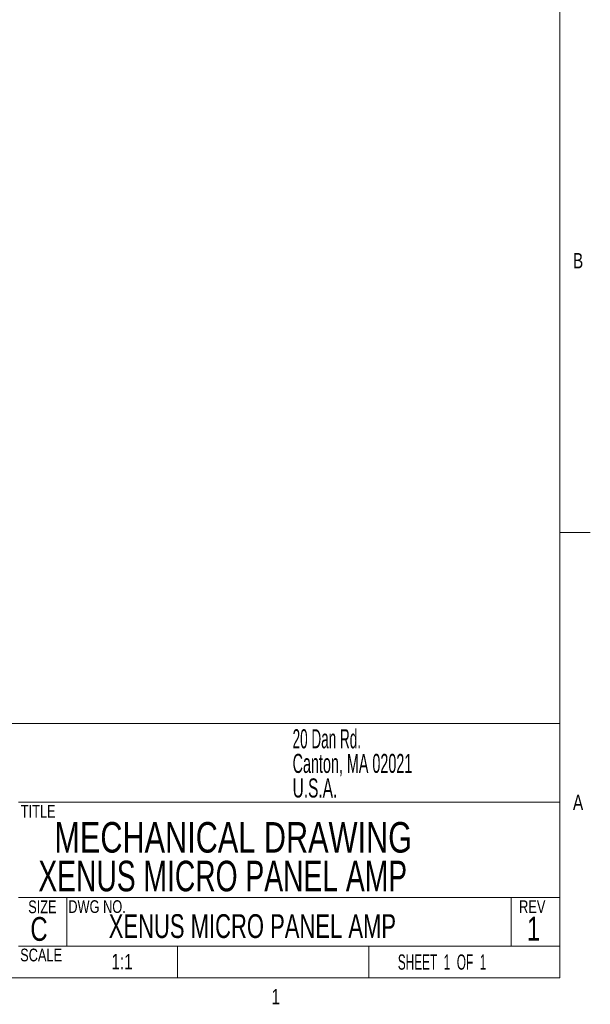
# Model space of a CAD drawing. Header units: inches. Extents: x 0.3 to 21.7, y 0.5 to 16.5.
# Tile 36 of 37: x 17.3 to 21.7, y 0.5 to 8.3. Entities that reach past the tile are written whole.
import ezdxf

# ---------------------------------------------------------------- set-up
doc = ezdxf.new("R2010")
doc.units = ezdxf.units.IN
doc.header["$MEASUREMENT"] = 0
doc.styles.add('SLDTEXTSTYLE0', font='TXT', dxfattribs={"width": 0.75})
doc.styles.add('SLDTEXTSTYLE1', font='TXT', dxfattribs={"width": 0.576923})
doc.styles.add('SLDTEXTSTYLE15', font='TXT', dxfattribs={"width": 0.529375})
doc.styles.add('SLDTEXTSTYLE16', font='TXT', dxfattribs={"width": 0.561786})
doc.styles.add('SLDTEXTSTYLE17', font='TXT', dxfattribs={"width": 0.605})
doc.styles.add('SLDTEXTSTYLE18', font='TXT', dxfattribs={"width": 0.690789})

# ---------------------------------------------------------------- blocks, each defined once
blk = doc.blocks.new('SW_NOTE_2')
at = {"color": 7, "linetype": 'Continuous', "lineweight": 0, "char_height": 0.15, "attachment_point": 1}
for s, insert, style in [('20 Dan Rd.', (0, 0.1934), 'SLDTEXTSTYLE15'), ('Canton, MA 02021', (0, 0), 'SLDTEXTSTYLE16'), ('U.S.A.', (0, -0.1933), 'SLDTEXTSTYLE17')]:
    blk.add_mtext(s, dxfattribs=dict(at, insert=insert, style=style))

msp = doc.modelspace()

# ---------------------------------------------------------------- linework, layer by layer
at = {"color": 7, "linetype": 'Continuous', "lineweight": 0}
for p, q in [((21.5, 0.75), (21.5, 16.25)), ((21.5, 4.25), (21.74, 4.25)), ((13.75, 2.75), (21.5, 2.75)), ((17.25, 2.13), (21.5, 2.13)), ((17.25, 1.38), (21.5, 1.38)), ((17.63, 1.38), (17.63, 1)), ((21.12, 1.38), (21.12, 1)), ((17.25, 1), (21.5, 1)), ((18.5, 1), (18.5, 0.75)), ((20, 1), (20, 0.75)), ((21.5, 0.75), (0.5, 0.75))]:
    msp.add_line(p, q, dxfattribs=at)

# ---------------------------------------------------------------- block references
msp.add_blockref('SW_NOTE_2', (19.4029, 2.5103), dxfattribs=at)

# ---------------------------------------------------------------- texts
at = {"color": 7, "linetype": 'Continuous', "lineweight": 0, "attachment_point": 1}
for s, insert, char_height, style in [('B', (21.604, 6.4464), 0.12, 'SLDTEXTSTYLE0'), ('A', (21.604, 2.1891), 0.12, 'SLDTEXTSTYLE0'), ('TITLE', (17.2691, 2.109), 0.1, 'SLDTEXTSTYLE0'), ('MECHANICAL DRAWING', (17.5321, 1.9741), 0.24, 'SLDTEXTSTYLE0'), ('XENUS MICRO PANEL AMP', (17.4065, 1.67), 0.24, 'SLDTEXTSTYLE18'), ('SIZE', (17.327, 1.3579), 0.1, 'SLDTEXTSTYLE0'), ('DWG NO.', (17.6417, 1.3597), 0.1, 'SLDTEXTSTYLE0'), ('REV', (21.1811, 1.3586), 0.1, 'SLDTEXTSTYLE0'), ('XENUS MICRO PANEL AMP', (17.9592, 1.2499), 0.187, 'SLDTEXTSTYLE18'), ('C', (17.3438, 1.2276), 0.187, 'SLDTEXTSTYLE0'), ('1', (21.2432, 1.2295), 0.187, 'SLDTEXTSTYLE0'), ('SCALE', (17.2639, 0.9793), 0.1, 'SLDTEXTSTYLE0'), ('1:1', (17.9799, 0.9376), 0.12, 'SLDTEXTSTYLE0'), ('SHEET  1  OF  1', (20.2289, 0.9338), 0.12, 'SLDTEXTSTYLE1'), ('1', (19.2366, 0.6618), 0.12, 'SLDTEXTSTYLE0')]:
    msp.add_mtext(s, dxfattribs=dict(at, insert=insert, char_height=char_height, style=style))

doc.saveas('drawing.dxf')
